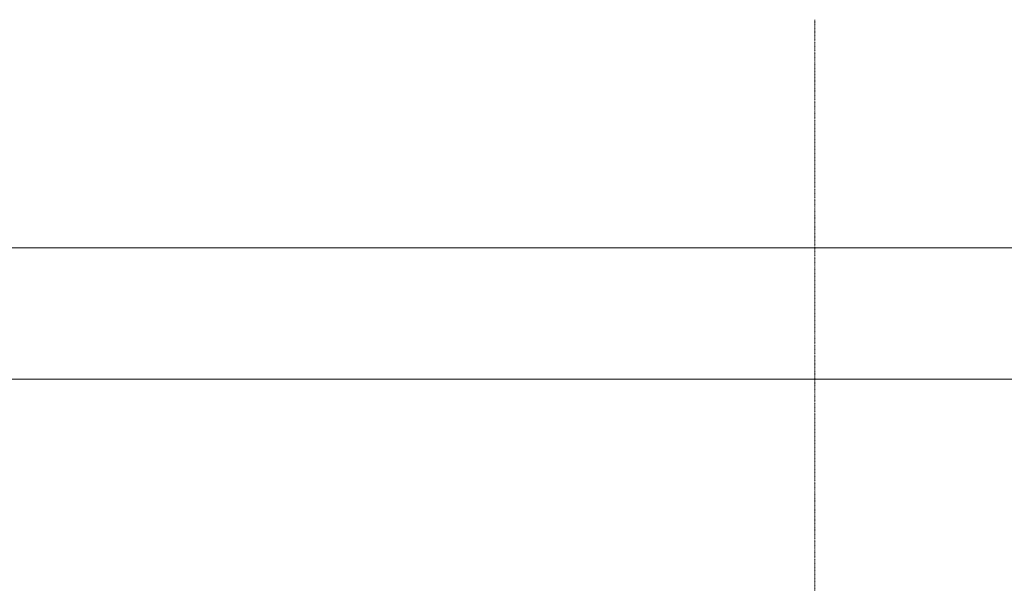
# Model space of a CAD drawing. Extents: x 0 to 92550, y 0 to 59400.
# Tile 63 of 105: x 52469 to 61469, y 19552 to 24700. Entities that reach past the tile are written whole.
import ezdxf
from ezdxf.xclip import XClip

# ---------------------------------------------------------------- set-up
doc = ezdxf.new("R2010")
doc.units = 0
doc.header["$MEASUREMENT"] = 0
doc.header["$XCLIPFRAME"] = 0
doc.linetypes.add('Streep-punt fijn', pattern=[1251.000023, 626.000023, -312.5, 0, -312.5])
doc.linetypes.add('Streeplijn ultragrof', pattern=[750, 500, -250])
doc.layers.add('ZZ 41 Buitenwandafwerking gevelhout', color=7, linetype='Continuous')
doc.layers.add('ZZ A Stramien', color=7, linetype='Continuous')

# ---------------------------------------------------------------- blocks, each defined once
blk = doc.blocks.new('Drawing_2_2', base_point=(5738.9, 11700))
at = {"layer": 'ZZ 41 Buitenwandafwerking gevelhout', "color": 7, "linetype": 'Streeplijn ultragrof', "lineweight": 5, "ltscale": 0.01}
for p, q in [((7788.9, 22615.3), (62238.9, 22615.3)), ((7788.9, 21415.3), (62238.9, 21415.3))]:
    blk.add_line(p, q, dxfattribs=at)
at = {"layer": 'ZZ A Stramien', "color": 7, "linetype": 'Streep-punt fijn', "lineweight": 9, "ltscale": 0.01}
for q in [(59738.9, 24700), (59738.9, 9700)]:
    blk.add_line((59738.9, 24200), q, dxfattribs=at)

msp = doc.modelspace()

# ---------------------------------------------------------------- block references
at = {"color": 7, "linetype": 'Continuous', "lineweight": 25, "ltscale": 0.01}
ref = msp.add_blockref('Drawing_2_2', (5738.9, 11700), dxfattribs=at)
XClip(ref).set_block_clipping_path([(7788.8666666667, 8700), (63337.9746950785, 24700)])

doc.saveas('drawing.dxf')
